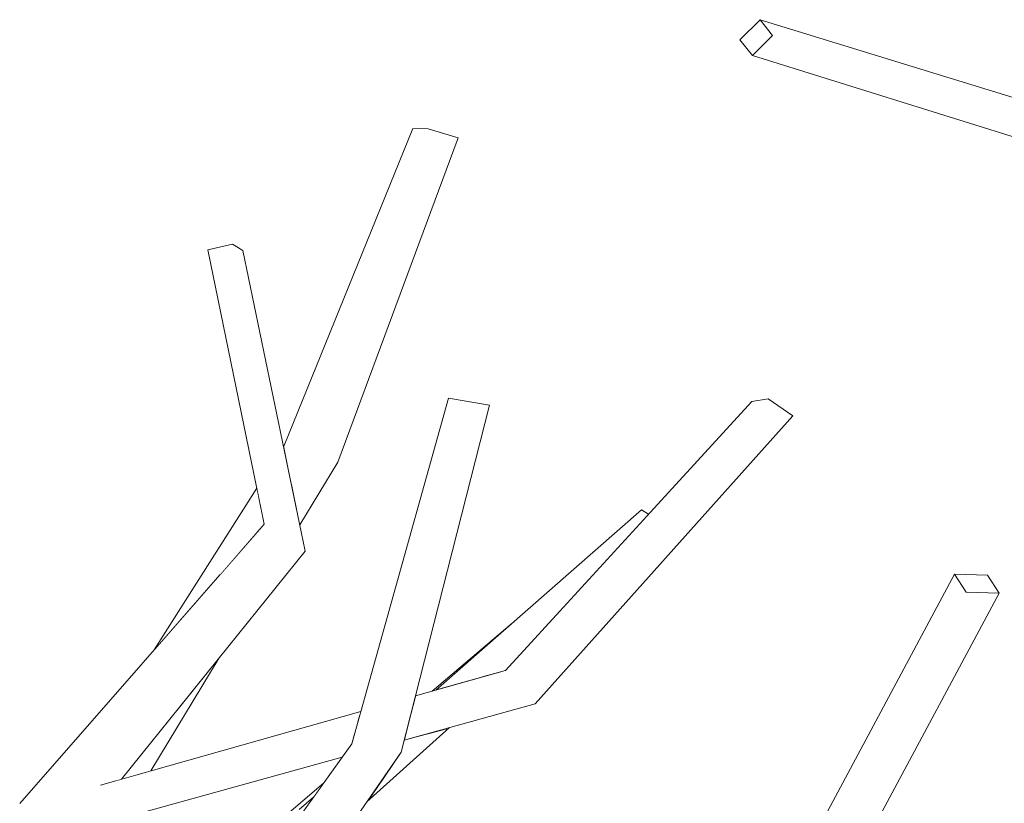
# Model space of a CAD drawing. Extents: x -289599 to -184549, y 66678 to 295474.
# Tile 193 of 256: x -265325 to -265220, y 72020 to 72103. Entities that reach past the tile are written whole.
import ezdxf

# ---------------------------------------------------------------- set-up
doc = ezdxf.new("R2010")
doc.units = 0
doc.header["$MEASUREMENT"] = 0
doc.linetypes.add('Wipeout_Contour', pattern=[1000, 0, -1000])
doc.layers.add('arch drzewa', color=8, linetype='Continuous')
doc.layers.add('arch drzewa_Nr_Pióra__4', color=8, linetype='Continuous', lineweight=9)

msp = doc.modelspace()

# ---------------------------------------------------------------- wipeouts: each hides what was drawn before it
at = {"color": 254, "linetype": 'Wipeout_Contour', "lineweight": 0, "ltscale": 966287.942168}
msp.add_wipeout([(-265197.62, 72088.55), (-265246.11, 72103.42), (-265244.79, 72101.72)], dxfattribs=at).dxf.layer = 'arch drzewa'
at = {"color": 254, "linetype": 'Wipeout_Contour', "lineweight": 0, "ltscale": 1288304.739654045}
msp.add_wipeout([(-265224.05, 72042.21), (-265220.54, 72042.09), (-265221.79, 72044.03), (-265225.29, 72044.15)], dxfattribs=at).dxf.layer = 'arch drzewa'
at = {"color": 254, "linetype": 'Wipeout_Contour', "lineweight": 0, "ltscale": 966413.524341}
msp.add_wipeout([(-265306.64, 71992.99), (-265284.53, 72025.1), (-265289.8, 72026)], dxfattribs=at).dxf.layer = 'arch drzewa'

# ---------------------------------------------------------------- next in the draw order: wipeouts: each hides what was drawn before it
at = {"color": 254, "linetype": 'Wipeout_Contour', "lineweight": 0, "ltscale": 966237.471907}
msp.add_wipeout([(-265244.79, 72101.72), (-265197.27, 72087.77), (-265197.62, 72088.55)], dxfattribs=at).dxf.layer = 'arch drzewa'
at = {"color": 254, "linetype": 'Wipeout_Contour', "lineweight": 0, "ltscale": 966398.885287}
msp.add_wipeout([(-265284.53, 72025.1), (-265275.06, 72062.22), (-265279.45, 72062.94)], dxfattribs=at).dxf.layer = 'arch drzewa'
at = {"color": 254, "linetype": 'Wipeout_Contour', "lineweight": 0, "ltscale": 1932518.480984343}
msp.add_wipeout([(-265225.29, 72044.15), (-265251.01, 71996.24), (-265250.8, 71995.92), (-265249.9, 71996), (-265248.97, 71995.78), (-265224.05, 72042.21)], dxfattribs=at).dxf.layer = 'arch drzewa'
at = {"color": 254, "linetype": 'Wipeout_Contour', "lineweight": 0, "ltscale": 966432.531007}
msp.add_wipeout([(-265289.8, 72026), (-265312.83, 71993.87), (-265306.64, 71992.99)], dxfattribs=at).dxf.layer = 'arch drzewa'

# ---------------------------------------------------------------- next in the draw order: linework, layer by layer
at = {"layer": 'arch drzewa_Nr_Pióra__4', "linetype": 'Continuous'}
msp.add_line((-265225.29, 72044.15), (-265221.79, 72044.03), dxfattribs=at)

# ---------------------------------------------------------------- next in the draw order: wipeouts: each hides what was drawn before it
at = {"color": 254, "linetype": 'Wipeout_Contour', "lineweight": 0, "ltscale": 966287.264427}
msp.add_wipeout([(-265197.27, 72087.77), (-265244.79, 72101.72), (-265246.93, 72099.59)], dxfattribs=at).dxf.layer = 'arch drzewa'
at = {"color": 254, "linetype": 'Wipeout_Contour', "lineweight": 0, "ltscale": 966403.966218}
msp.add_wipeout([(-265279.45, 72062.94), (-265289.8, 72026), (-265284.53, 72025.1)], dxfattribs=at).dxf.layer = 'arch drzewa'
at = {"color": 254, "linetype": 'Wipeout_Contour', "lineweight": 0, "ltscale": 1288326.329403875}
msp.add_wipeout([(-265224.05, 72042.21), (-265248.97, 71995.78), (-265244.55, 71997.36), (-265220.54, 72042.09)], dxfattribs=at).dxf.layer = 'arch drzewa'

# ---------------------------------------------------------------- next in the draw order: linework, layer by layer
at = {"layer": 'arch drzewa_Nr_Pióra__4', "linetype": 'Continuous'}
for p, q in [((-265224.05, 72042.21), (-265225.29, 72044.15)), ((-265221.79, 72044.03), (-265220.54, 72042.09)), ((-265220.54, 72042.09), (-265224.05, 72042.21))]:
    msp.add_line(p, q, dxfattribs=at)

# ---------------------------------------------------------------- next in the draw order: wipeouts: each hides what was drawn before it
at = {"color": 254, "linetype": 'Wipeout_Contour', "lineweight": 0, "ltscale": 966240.96046}
msp.add_wipeout([(-265246.93, 72099.59), (-265200.52, 72085.11), (-265197.27, 72087.77)], dxfattribs=at).dxf.layer = 'arch drzewa'
at = {"color": 254, "linetype": 'Wipeout_Contour', "lineweight": 0, "ltscale": 1288502.284290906}
msp.add_wipeout([(-265284.2, 72026.39), (-265270.19, 72030.26), (-265271.21, 72033.52), (-265283.48, 72029.22)], dxfattribs=at).dxf.layer = 'arch drzewa'
at = {"color": 254, "linetype": 'Wipeout_Contour', "lineweight": 0, "ltscale": 1288574.581996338}
msp.add_wipeout([(-265289.49, 72027.11), (-265318.76, 72016.85), (-265290.83, 72024.56), (-265289.8, 72026)], dxfattribs=at).dxf.layer = 'arch drzewa'

# ---------------------------------------------------------------- next in the draw order: wipeouts: each hides what was drawn before it
at = {"color": 254, "linetype": 'Wipeout_Contour', "lineweight": 0, "ltscale": 1288453.931637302}
msp.add_wipeout([(-265246.93, 72099.59), (-265244.79, 72101.72), (-265246.11, 72103.42), (-265248.26, 72101.29)], dxfattribs=at).dxf.layer = 'arch drzewa'
at = {"color": 254, "linetype": 'Wipeout_Contour', "lineweight": 0, "ltscale": 966321.745725}
msp.add_wipeout([(-265270.19, 72030.26), (-265242.62, 72061.06), (-265245.25, 72062.89)], dxfattribs=at).dxf.layer = 'arch drzewa'
at = {"color": 254, "linetype": 'Wipeout_Contour', "lineweight": 0, "ltscale": 966382.948017}
msp.add_wipeout([(-265283.48, 72029.22), (-265271.21, 72033.52), (-265283.27, 72030.02)], dxfattribs=at).dxf.layer = 'arch drzewa'
at = {"color": 254, "linetype": 'Wipeout_Contour', "lineweight": 0, "ltscale": 966440.157082}
msp.add_wipeout([(-265288.96, 72029.02), (-265321.96, 72018.78), (-265289.15, 72028.31)], dxfattribs=at).dxf.layer = 'arch drzewa'
at = {"color": 254, "linetype": 'Wipeout_Contour', "lineweight": 0, "ltscale": 1288522.759171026}
msp.add_wipeout([(-265286.99, 72021.52), (-265288.19, 72019.78), (-265279.35, 72027.73), (-265281.66, 72027.09)], dxfattribs=at).dxf.layer = 'arch drzewa'

# ---------------------------------------------------------------- next in the draw order: linework, layer by layer
at = {"layer": 'arch drzewa_Nr_Pióra__4', "linetype": 'Continuous'}
for p, q in [((-265248.26, 72101.29), (-265246.11, 72103.42)), ((-265246.11, 72103.42), (-265244.79, 72101.72)), ((-265197.62, 72088.55), (-265246.11, 72103.42)), ((-265246.93, 72099.59), (-265248.26, 72101.29)), ((-265244.79, 72101.72), (-265246.93, 72099.59)), ((-265200.52, 72085.11), (-265246.93, 72099.59)), ((-265244.57, 71997.32), (-265220.54, 72042.09))]:
    msp.add_line(p, q, dxfattribs=at)

# ---------------------------------------------------------------- next in the draw order: wipeouts: each hides what was drawn before it
at = {"color": 254, "linetype": 'Wipeout_Contour', "lineweight": 0, "ltscale": 1288506.146156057}
msp.add_wipeout([(-265283.06, 72030.84), (-265283.27, 72030.02), (-265271.21, 72033.52), (-265273.36, 72033.85)], dxfattribs=at).dxf.layer = 'arch drzewa'
at = {"color": 254, "linetype": 'Wipeout_Contour', "lineweight": 0, "ltscale": 2577261.078497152}
msp.add_wipeout([(-265320.76, 72019.24), (-265324.88, 72018.93), (-265321.96, 72018.78), (-265288.96, 72029.02), (-265288.83, 72029.47), (-265316.62, 72021.6), (-265319.13, 72019.67), (-265319.21, 72019.65)], dxfattribs=at).dxf.layer = 'arch drzewa'
at = {"color": 254, "linetype": 'Wipeout_Contour', "lineweight": 0, "ltscale": 1288525.091110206}
msp.add_wipeout([(-265284.53, 72025.1), (-265286.99, 72021.52), (-265281.66, 72027.09), (-265284.2, 72026.39)], dxfattribs=at).dxf.layer = 'arch drzewa'

# ---------------------------------------------------------------- next in the draw order: linework, layer by layer
at = {"layer": 'arch drzewa_Nr_Pióra__4', "linetype": 'Continuous'}
msp.add_line((-265288.19, 72019.78), (-265279.35, 72027.73), dxfattribs=at)

# ---------------------------------------------------------------- next in the draw order: wipeouts: each hides what was drawn before it
at = {"color": 254, "linetype": 'Wipeout_Contour', "lineweight": 0, "ltscale": 966341.604282}
msp.add_wipeout([(-265245.25, 72062.89), (-265271.21, 72033.52), (-265270.19, 72030.26)], dxfattribs=at).dxf.layer = 'arch drzewa'
at = {"color": 254, "linetype": 'Wipeout_Contour', "lineweight": 0, "ltscale": 1288614.587168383}
msp.add_wipeout([(-265315.06, 72022.04), (-265314.45, 72022.22), (-265294.78, 72046.6), (-265295.41, 72049.16)], dxfattribs=at).dxf.layer = 'arch drzewa'
at = {"color": 254, "linetype": 'Wipeout_Contour', "lineweight": 0, "ltscale": 966385.074397}
msp.add_wipeout([(-265283.06, 72030.84), (-265273.36, 72033.85), (-265282.99, 72031.13)], dxfattribs=at).dxf.layer = 'arch drzewa'

# ---------------------------------------------------------------- next in the draw order: linework, layer by layer
at = {"layer": 'arch drzewa_Nr_Pióra__4', "linetype": 'Continuous'}
msp.add_line((-265284.2, 72026.39), (-265270.19, 72030.26), dxfattribs=at)

# ---------------------------------------------------------------- next in the draw order: wipeouts: each hides what was drawn before it
at = {"color": 254, "linetype": 'Wipeout_Contour', "lineweight": 0, "ltscale": 966328.186388}
msp.add_wipeout([(-265271.21, 72033.52), (-265245.25, 72062.89), (-265246.98, 72062.61)], dxfattribs=at).dxf.layer = 'arch drzewa'
at = {"color": 254, "linetype": 'Wipeout_Contour', "lineweight": 0, "ltscale": 1288632.596187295}
msp.add_wipeout([(-265295.41, 72049.16), (-265319.13, 72019.67), (-265316.62, 72021.6), (-265315.06, 72022.04)], dxfattribs=at).dxf.layer = 'arch drzewa'

# ---------------------------------------------------------------- next in the draw order: linework, layer by layer
at = {"layer": 'arch drzewa_Nr_Pióra__4', "linetype": 'Continuous'}
msp.add_line((-265242.62, 72061.06), (-265245.25, 72062.89), dxfattribs=at)

# ---------------------------------------------------------------- next in the draw order: wipeouts: each hides what was drawn before it
at = {"color": 254, "linetype": 'Wipeout_Contour', "lineweight": 0, "ltscale": 966347.187481}
msp.add_wipeout([(-265246.98, 72062.61), (-265273.36, 72033.85), (-265271.21, 72033.52)], dxfattribs=at).dxf.layer = 'arch drzewa'
at = {"color": 254, "linetype": 'Wipeout_Contour', "lineweight": 0, "ltscale": 1288626.759505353}
msp.add_wipeout([(-265319.21, 72019.65), (-265319.13, 72019.67), (-265295.41, 72049.16), (-265299.17, 72049.48)], dxfattribs=at).dxf.layer = 'arch drzewa'

# ---------------------------------------------------------------- next in the draw order: linework, layer by layer
at = {"layer": 'arch drzewa_Nr_Pióra__4', "linetype": 'Continuous'}
for p, q in [((-265245.25, 72062.89), (-265246.98, 72062.61)), ((-265251.01, 71996.24), (-265225.29, 72044.15))]:
    msp.add_line(p, q, dxfattribs=at)

# ---------------------------------------------------------------- next in the draw order: wipeouts: each hides what was drawn before it
at = {"color": 254, "linetype": 'Wipeout_Contour', "lineweight": 0, "ltscale": 1288472.889685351}
msp.add_wipeout([(-265258.79, 72051.01), (-265275.88, 72033.14), (-265273.36, 72033.85), (-265258.06, 72050.54)], dxfattribs=at).dxf.layer = 'arch drzewa'
at = {"color": 254, "linetype": 'Wipeout_Contour', "lineweight": 0, "ltscale": 1288649.278965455}
msp.add_wipeout([(-265299.17, 72049.48), (-265325.33, 72019.63), (-265320.76, 72019.24), (-265319.21, 72019.65)], dxfattribs=at).dxf.layer = 'arch drzewa'
at = {"color": 254, "linetype": 'Wipeout_Contour', "lineweight": 0, "ltscale": 966419.523337}
msp.add_wipeout([(-265295.44, 72018.96), (-265295.02, 72018.72), (-265293.86, 72020.34)], dxfattribs=at).dxf.layer = 'arch drzewa'

# ---------------------------------------------------------------- next in the draw order: wipeouts: each hides what was drawn before it
at = {"color": 254, "linetype": 'Wipeout_Contour', "lineweight": 0, "ltscale": 966469.877912}
msp.add_wipeout([(-265294.78, 72046.6), (-265301.46, 72078.73), (-265302.57, 72079.42)], dxfattribs=at).dxf.layer = 'arch drzewa'
at = {"color": 254, "linetype": 'Wipeout_Contour', "lineweight": 0, "ltscale": 966367.063236}
msp.add_wipeout([(-265280.82, 72031.74), (-265275.88, 72033.14), (-265258.79, 72051.01)], dxfattribs=at).dxf.layer = 'arch drzewa'
at = {"color": 254, "linetype": 'Wipeout_Contour', "lineweight": 0, "ltscale": 1288622.059388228}
msp.add_wipeout([(-265308.28, 72029.87), (-265311.79, 72022.97), (-265311.31, 72023.1), (-265303.97, 72035.21)], dxfattribs=at).dxf.layer = 'arch drzewa'
at = {"color": 254, "linetype": 'Wipeout_Contour', "lineweight": 0, "ltscale": 1288559.886189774}
msp.add_wipeout([(-265292.82, 72021.79), (-265296.55, 72018.63), (-265295.44, 72018.96), (-265293.86, 72020.34)], dxfattribs=at).dxf.layer = 'arch drzewa'

# ---------------------------------------------------------------- next in the draw order: linework, layer by layer
at = {"layer": 'arch drzewa_Nr_Pióra__4', "linetype": 'Continuous'}
for p, q in [((-265270.19, 72030.26), (-265242.62, 72061.06)), ((-265258.06, 72050.54), (-265258.79, 72051.01)), ((-265306.64, 71992.99), (-265284.53, 72025.1)), ((-265296.55, 72018.63), (-265292.82, 72021.79)), ((-265295.44, 72018.96), (-265293.86, 72020.34))]:
    msp.add_line(p, q, dxfattribs=at)

# ---------------------------------------------------------------- next in the draw order: wipeouts: each hides what was drawn before it
at = {"color": 254, "linetype": 'Wipeout_Contour', "lineweight": 0, "ltscale": 966457.244763}
msp.add_wipeout([(-265302.57, 72079.42), (-265295.41, 72049.16), (-265294.78, 72046.6)], dxfattribs=at).dxf.layer = 'arch drzewa'
at = {"color": 254, "linetype": 'Wipeout_Contour', "lineweight": 0, "ltscale": 966382.086657}
msp.add_wipeout([(-265272.62, 72038.91), (-265281.21, 72031.63), (-265280.82, 72031.74)], dxfattribs=at).dxf.layer = 'arch drzewa'
at = {"color": 254, "linetype": 'Wipeout_Contour', "lineweight": 0, "ltscale": 966472.518783}
msp.add_wipeout([(-265308.28, 72029.87), (-265314.45, 72022.22), (-265311.79, 72022.97)], dxfattribs=at).dxf.layer = 'arch drzewa'

# ---------------------------------------------------------------- next in the draw order: linework, layer by layer
at = {"layer": 'arch drzewa_Nr_Pióra__4', "linetype": 'Continuous'}
for p, q in [((-265273.36, 72033.85), (-265246.98, 72062.61)), ((-265280.82, 72031.74), (-265258.79, 72051.01)), ((-265281.21, 72031.63), (-265272.62, 72038.91)), ((-265311.31, 72023.1), (-265303.97, 72035.21)), ((-265282.99, 72031.13), (-265273.36, 72033.85)), ((-265316.67, 72021.59), (-265288.83, 72029.47)), ((-265312.83, 71993.87), (-265289.8, 72026)), ((-265318.76, 72016.85), (-265290.83, 72024.56))]:
    msp.add_line(p, q, dxfattribs=at)

# ---------------------------------------------------------------- next in the draw order: wipeouts: each hides what was drawn before it
at = {"color": 254, "linetype": 'Wipeout_Contour', "lineweight": 0, "ltscale": 966474.872793}
msp.add_wipeout([(-265295.41, 72049.16), (-265302.57, 72079.42), (-265305.19, 72078.81)], dxfattribs=at).dxf.layer = 'arch drzewa'

# ---------------------------------------------------------------- next in the draw order: wipeouts: each hides what was drawn before it
at = {"color": 254, "linetype": 'Wipeout_Contour', "lineweight": 0, "ltscale": 966464.286251}
msp.add_wipeout([(-265305.19, 72078.81), (-265299.17, 72049.48), (-265295.41, 72049.16)], dxfattribs=at).dxf.layer = 'arch drzewa'

# ---------------------------------------------------------------- next in the draw order: linework, layer by layer
at = {"layer": 'arch drzewa_Nr_Pióra__4', "linetype": 'Continuous'}
for p, q in [((-265302.57, 72079.42), (-265305.19, 72078.81)), ((-265301.46, 72078.73), (-265302.57, 72079.42))]:
    msp.add_line(p, q, dxfattribs=at)

# ---------------------------------------------------------------- next in the draw order: wipeouts: each hides what was drawn before it
at = {"color": 254, "linetype": 'Wipeout_Contour', "lineweight": 0, "ltscale": 1288591.546552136}
msp.add_wipeout([(-265293.21, 72059.48), (-265296.23, 72053.56), (-265295.36, 72049.4), (-265291.28, 72056.13)], dxfattribs=at).dxf.layer = 'arch drzewa'
at = {"color": 254, "linetype": 'Wipeout_Contour', "lineweight": 0, "ltscale": 966459.951139}
msp.add_wipeout([(-265299.77, 72052.43), (-265303.96, 72044.02), (-265299.17, 72049.48)], dxfattribs=at).dxf.layer = 'arch drzewa'

# ---------------------------------------------------------------- next in the draw order: wipeouts: each hides what was drawn before it
at = {"color": 254, "linetype": 'Wipeout_Contour', "lineweight": 0, "ltscale": 966432.843211}
msp.add_wipeout([(-265291.28, 72056.13), (-265278.43, 72090.79), (-265281.62, 72091.74)], dxfattribs=at).dxf.layer = 'arch drzewa'
at = {"color": 254, "linetype": 'Wipeout_Contour', "lineweight": 0, "ltscale": 966447.605788}
msp.add_wipeout([(-265293.21, 72059.48), (-265296.33, 72054.03), (-265296.23, 72053.56)], dxfattribs=at).dxf.layer = 'arch drzewa'
at = {"color": 254, "linetype": 'Wipeout_Contour', "lineweight": 0, "ltscale": 1288621.684753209}
msp.add_wipeout([(-265310.93, 72036.06), (-265303.96, 72044.02), (-265299.77, 72052.43), (-265299.96, 72053.32)], dxfattribs=at).dxf.layer = 'arch drzewa'

# ---------------------------------------------------------------- next in the draw order: linework, layer by layer
at = {"layer": 'arch drzewa_Nr_Pióra__4', "linetype": 'Continuous'}
for p, q in [((-265299.17, 72049.48), (-265305.19, 72078.81)), ((-265275.06, 72062.22), (-265279.45, 72062.94)), ((-265310.93, 72036.06), (-265299.96, 72053.32)), ((-265325.33, 72019.63), (-265299.17, 72049.48)), ((-265314.45, 72022.22), (-265294.78, 72046.6))]:
    msp.add_line(p, q, dxfattribs=at)

# ---------------------------------------------------------------- next in the draw order: wipeouts: each hides what was drawn before it
at = {"color": 254, "linetype": 'Wipeout_Contour', "lineweight": 0, "ltscale": 1288601.06688997}
msp.add_wipeout([(-265297.05, 72057.89), (-265297.11, 72057.78), (-265296.33, 72054.03), (-265293.21, 72059.48)], dxfattribs=at).dxf.layer = 'arch drzewa'

# ---------------------------------------------------------------- next in the draw order: wipeouts: each hides what was drawn before it
at = {"color": 254, "linetype": 'Wipeout_Contour', "lineweight": 0, "ltscale": 966438.650148}
msp.add_wipeout([(-265281.62, 72091.74), (-265293.21, 72059.48), (-265291.28, 72056.13)], dxfattribs=at).dxf.layer = 'arch drzewa'
at = {"color": 254, "linetype": 'Wipeout_Contour', "lineweight": 0, "ltscale": 966454.57062}
msp.add_wipeout([(-265297.05, 72057.89), (-265297.11, 72057.8), (-265297.11, 72057.78)], dxfattribs=at).dxf.layer = 'arch drzewa'

# ---------------------------------------------------------------- next in the draw order: linework, layer by layer
at = {"layer": 'arch drzewa_Nr_Pióra__4', "linetype": 'Continuous'}
msp.add_line((-265295.36, 72049.4), (-265291.28, 72056.13), dxfattribs=at)

# ---------------------------------------------------------------- next in the draw order: wipeouts: each hides what was drawn before it
at = {"color": 254, "linetype": 'Wipeout_Contour', "lineweight": 0, "ltscale": 966440.570897}
msp.add_wipeout([(-265293.21, 72059.48), (-265281.62, 72091.74), (-265283.25, 72091.8)], dxfattribs=at).dxf.layer = 'arch drzewa'

# ---------------------------------------------------------------- next in the draw order: linework, layer by layer
at = {"layer": 'arch drzewa_Nr_Pióra__4', "linetype": 'Continuous'}
msp.add_line((-265278.43, 72090.79), (-265281.62, 72091.74), dxfattribs=at)

# ---------------------------------------------------------------- next in the draw order: wipeouts: each hides what was drawn before it
at = {"color": 254, "linetype": 'Wipeout_Contour', "lineweight": 0, "ltscale": 966446.363911}
msp.add_wipeout([(-265283.25, 72091.8), (-265297.05, 72057.89), (-265293.21, 72059.48)], dxfattribs=at).dxf.layer = 'arch drzewa'

# ---------------------------------------------------------------- next in the draw order: linework, layer by layer
at = {"layer": 'arch drzewa_Nr_Pióra__4', "linetype": 'Continuous'}
for p, q in [((-265297.05, 72057.89), (-265283.25, 72091.8)), ((-265281.62, 72091.74), (-265283.25, 72091.8)), ((-265291.28, 72056.13), (-265278.43, 72090.79)), ((-265294.78, 72046.6), (-265301.46, 72078.73)), ((-265289.8, 72026), (-265279.45, 72062.94)), ((-265284.53, 72025.1), (-265275.06, 72062.22)), ((-265297.11, 72057.8), (-265297.05, 72057.89))]:
    msp.add_line(p, q, dxfattribs=at)

doc.saveas('drawing.dxf')
